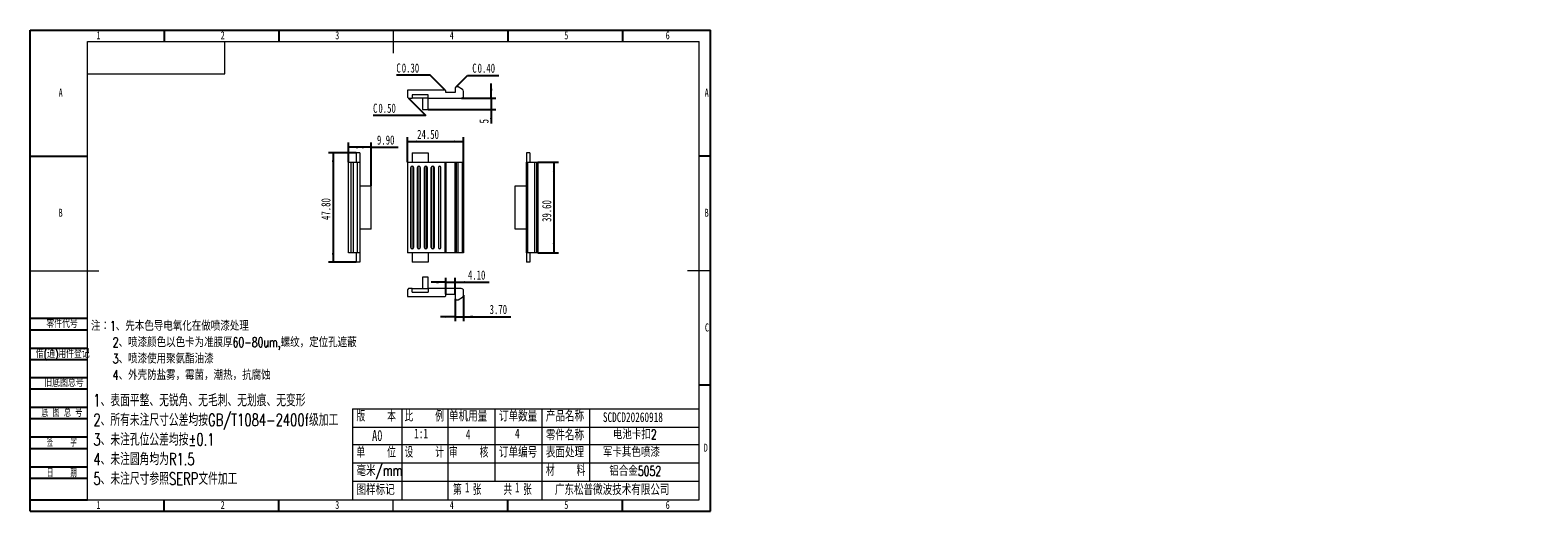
# Model space of a CAD drawing. Header units: millimetres. Extents: x 0 to 658, y -2 to 210.
import ezdxf

# ---------------------------------------------------------------- set-up
doc = ezdxf.new("R2010")
doc.units = ezdxf.units.MM
doc.layers.add('图框', color=7, linetype='Continuous')
doc.layers.add('粗实线层', color=7, linetype='Continuous', lineweight=15)
doc.styles.add('SLDTEXTSTYLE0', font='TXT', dxfattribs={"width": 0.7})
doc.styles.add('SLDTEXTSTYLE1', font='TXT', dxfattribs={"width": 0.7, "bigfont": 'bigfont'})
doc.styles.add('SLDTEXTSTYLE2', font='TXT', dxfattribs={"width": 0.614286, "bigfont": 'bigfont'})
doc.styles.add('SLDTEXTSTYLE3', font='TXT', dxfattribs={"width": 0.566667, "bigfont": 'bigfont'})
doc.dimstyles.new('SLDDIMSTYLE0', dxfattribs={"dimtxt": 4, "dimasz": 4.08, "dimexe": 0, "dimexo": 0.0625, "dimgap": 1, "dimtad": 2, "dimrnd": 1e-09, "dimzin": 4, "dimdsep": 46, "dimtxsty": 'SLDTEXTSTYLE0', "dimsah": 1, "dimcen": 0.09, "dimadec": 0, "dimazin": 1, "dimtfac": 1, "dimtofl": 0, "dimtmove": 0, "dimatfit": 3, "dimfxl": 0, "dimfrac": 2, "dimtolj": 1, "dimtzin": 12, "dimarcsym": 0})
doc.dimstyles.new('SLDDIMSTYLE1', dxfattribs={"dimtxt": 4, "dimasz": 4.08, "dimexe": 0, "dimexo": 0.0625, "dimgap": 1, "dimtad": 2, "dimrnd": 1e-09, "dimzin": 12, "dimdsep": 46, "dimtxsty": 'SLDTEXTSTYLE0', "dimsah": 1, "dimcen": 0.09, "dimadec": 0, "dimazin": 3, "dimtfac": 1, "dimtmove": 0, "dimatfit": 0, "dimfxl": 0, "dimfrac": 2, "dimtolj": 1, "dimtzin": 12, "dimarcsym": 0})
doc.dimstyles.new('SLDDIMSTYLE2', dxfattribs={"dimtxt": 4, "dimasz": 4.08, "dimexe": 0, "dimexo": 0.0625, "dimgap": 1, "dimtad": 2, "dimrnd": 1e-09, "dimzin": 4, "dimdsep": 46, "dimtxsty": 'SLDTEXTSTYLE0', "dimsah": 1, "dimcen": 0.09, "dimadec": 0, "dimazin": 1, "dimtfac": 1, "dimtmove": 0, "dimatfit": 0, "dimfxl": 0, "dimfrac": 2, "dimtolj": 1, "dimtzin": 12, "dimarcsym": 0})

# ---------------------------------------------------------------- blocks, each defined once
blk = doc.blocks.new('SW_NOTE_0')
at = {"layer": '图框', "color": 0, "attachment_point": 1, "style": 'SLDTEXTSTYLE1'}
for s, insert, char_height in [('\\M+1928D\\M+181461\\M+18141\\M+190E6\\M+1967B\\M+19046导电氧\\M+189BB\\M+18DDD\\M+198F4喷\\M+18EBD处\\M+1979D', (0, 5.46), 4.2333), ('2\\M+18141喷\\M+18EBD颜\\M+19046\\M+188C8\\M+19046卡为\\M+18F79\\M+1968C\\M+18CFA60-80um,\\M+19786纹\\M+18143\\M+192E8\\M+188CA\\M+18D45\\M+18ED5\\M+195C1', (9.52, -1.69), 4.23333), ('3\\M+18141喷\\M+18EBD\\M+18E67\\M+19770\\M+1E3DA氨酯\\M+196FB\\M+18EBD', (9.52, -8.83), 4.2333), ('4\\M+18141\\M+18A4F壳\\M+19668盐雾\\M+18143霉\\M+18BDB\\M+18143\\M+192AA热\\M+18143\\M+18D52\\M+19585蚀', (9.52, -15.98), 4.2333)]:
    blk.add_mtext(s, dxfattribs=dict(at, insert=insert, char_height=char_height))
blk = doc.blocks.new('SW_NOTE_1')
at = {"layer": '图框', "color": 0, "attachment_point": 1, "style": 'SLDTEXTSTYLE1'}
for s, insert, char_height in [('1\\M+18141\\M+1955C\\M+196CA\\M+195BD\\M+190AE\\M+18141\\M+19DD9锐\\M+18A70\\M+18141\\M+19DD9\\M+196D1\\M+18E68\\M+18141\\M+19DD9划\\M+18DAD\\M+18141\\M+19DD9变\\M+18C60', (0, 6.82), 5.29167), ('2\\M+18141\\M+18F8A\\M+1974C\\M+196A2\\M+1928D\\M+18EDA\\M+190A1\\M+18CF6\\M+18DB7\\M+18BCF\\M+188C2GB/T1084-2400f级\\M+189C1\\M+18D48', (0, -1.73), 5.29167), ('3\\M+18141\\M+196A2\\M+1928D\\M+18D45\\M+188CA\\M+18CF6\\M+18DB7\\M+18BCF\\M+188C2\\M+1817D0.1', (0, -10.29), 5.2917), ('4\\M+18141\\M+196A2\\M+1928D圆\\M+18A70\\M+18BCF为R1.5', (0, -18.85), 5.2917), ('5\\M+18141\\M+196A2\\M+1928D\\M+18EDA\\M+190A1\\M+18E51\\M+18FC6SERP\\M+195B6\\M+18C8F\\M+189C1\\M+18D48', (0, -27.4), 5.2917)]:
    blk.add_mtext(s, dxfattribs=dict(at, insert=insert, char_height=char_height))
blk = doc.blocks.new('_D')
at = {"layer": '图框'}
for p, q in [((164.72, 152.4), (164.72, 163.36)), ((164.72, 161.36), (189.22, 161.36)), ((189.22, 152.4), (189.22, 163.36))]:
    blk.add_line(p, q, dxfattribs=at)
for points in [[(164.72, 161.36), (168.8, 160.85), (168.8, 161.87)], [(189.22, 161.36), (185.14, 161.87), (185.14, 160.85)]]:
    blk.add_solid(points, dxfattribs=at)
at = {"layer": '图框', "insert": (168.93, 166.52), "char_height": 4, "attachment_point": 1, "style": 'SLDTEXTSTYLE0'}
blk.add_mtext('24.50', dxfattribs=at)
blk = doc.blocks.new('_D_1')
at = {"layer": '图框'}
for p, q in [((221.57, 152.4), (230.64, 152.4)), ((228.64, 152.4), (228.64, 112.8)), ((221.57, 112.8), (230.64, 112.8))]:
    blk.add_line(p, q, dxfattribs=at)
for points in [[(228.64, 152.4), (228.13, 148.32), (229.15, 148.32)], [(228.64, 112.8), (229.15, 116.88), (228.13, 116.88)]]:
    blk.add_solid(points, dxfattribs=at)
at = {"layer": '图框', "insert": (223.48, 126.29), "char_height": 4, "attachment_point": 1, "rotation": 90, "style": 'SLDTEXTSTYLE0'}
blk.add_mtext('39.60', dxfattribs=at)
blk = doc.blocks.new('SW_CHAMFER_DIMENSION_0')
at = {"layer": '图框', "color": 0}
for p, q in [((15.54, 7.55), (23.09, 0)), ((23.09, 0), (0, 0))]:
    blk.add_line(p, q, dxfattribs=at)
at = {"layer": '图框', "color": 0, "char_height": 4, "attachment_point": 1, "style": 'SLDTEXTSTYLE0'}
for s, insert in [('C', (0, 5.16)), ('0.50', (2.33, 5.16))]:
    blk.add_mtext(s, dxfattribs=dict(at, insert=insert))
blk = doc.blocks.new('SW_CHAMFER_DIMENSION_1')
at = {"layer": '图框', "color": 0}
for p, q in [((14.73, 0), (0, 0)), ((21.24, -6.51), (14.73, 0))]:
    blk.add_line(p, q, dxfattribs=at)
at = {"layer": '图框', "color": 0, "char_height": 4, "attachment_point": 1, "style": 'SLDTEXTSTYLE0'}
for s, insert in [('C', (0, 5.16)), ('0.30', (2.33, 5.16))]:
    blk.add_mtext(s, dxfattribs=dict(at, insert=insert))
blk = doc.blocks.new('SW_CHAMFER_DIMENSION_2')
at = {"layer": '图框', "color": 0}
for p, q in [((-7.08, -5.03), (-2.04, 0)), ((-2.04, 0), (11.64, 0))]:
    blk.add_line(p, q, dxfattribs=at)
at = {"layer": '图框', "color": 0, "char_height": 4, "attachment_point": 1, "style": 'SLDTEXTSTYLE0'}
for s, insert in [('C', (0, 5.16)), ('0.40', (2.33, 5.16))]:
    blk.add_mtext(s, dxfattribs=dict(at, insert=insert))
blk = doc.blocks.new('_D_2')
at = {"layer": '图框'}
for p, q in [((201.26, 180.31), (201.26, 186.66)), ((188.22, 180.31), (203.26, 180.31)), ((201.26, 180.31), (201.26, 175.31)), ((173.72, 175.31), (203.26, 175.31)), ((201.26, 175.31), (201.26, 169.29))]:
    blk.add_line(p, q, dxfattribs=at)
for points in [[(201.26, 180.31), (201.77, 184.39), (200.75, 184.39)], [(201.26, 175.31), (200.75, 171.23), (201.77, 171.23)]]:
    blk.add_solid(points, dxfattribs=at)
at = {"layer": '图框', "insert": (196.1, 169.29), "char_height": 4, "attachment_point": 1, "rotation": 90, "style": 'SLDTEXTSTYLE0'}
blk.add_mtext('5', dxfattribs=at)
blk = doc.blocks.new('_D_3')
at = {"layer": '图框'}
for p, q in [((181.42, 99.95), (175.07, 99.95)), ((181.42, 94.7), (181.42, 101.95)), ((181.42, 99.95), (185.52, 99.95)), ((185.52, 94.7), (185.52, 101.95)), ((185.52, 99.95), (200.41, 99.95))]:
    blk.add_line(p, q, dxfattribs=at)
for points in [[(181.42, 99.95), (177.34, 100.46), (177.34, 99.44)], [(185.52, 99.95), (189.6, 99.44), (189.6, 100.46)]]:
    blk.add_solid(points, dxfattribs=at)
at = {"layer": '图框', "insert": (191.09, 105.11), "char_height": 4, "attachment_point": 1, "style": 'SLDTEXTSTYLE0'}
blk.add_mtext('4.10', dxfattribs=at)
blk = doc.blocks.new('_D_4')
at = {"layer": '图框'}
for p, q in [((185.52, 92.7), (185.52, 82.93)), ((189.22, 94.26), (189.22, 82.93)), ((185.52, 84.93), (179.17, 84.93)), ((185.52, 84.93), (189.22, 84.93)), ((189.22, 84.93), (209.87, 84.93))]:
    blk.add_line(p, q, dxfattribs=at)
for points in [[(185.52, 84.93), (181.44, 85.44), (181.44, 84.42)], [(189.22, 84.93), (193.3, 84.42), (193.3, 85.44)]]:
    blk.add_solid(points, dxfattribs=at)
at = {"layer": '图框', "insert": (200.56, 90.09), "char_height": 4, "attachment_point": 1, "style": 'SLDTEXTSTYLE0'}
blk.add_mtext('3.70', dxfattribs=at)
blk = doc.blocks.new('_D_5')
at = {"layer": '图框'}
for p, q in [((138.97, 152.4), (138.97, 160.89)), ((148.87, 158.89), (138.97, 158.89)), ((148.87, 142.1), (148.87, 160.89)), ((148.87, 158.89), (160.7, 158.89))]:
    blk.add_line(p, q, dxfattribs=at)
for points in [[(138.97, 158.89), (143.05, 158.39), (143.05, 159.4)], [(148.87, 158.89), (144.79, 159.4), (144.79, 158.39)]]:
    blk.add_solid(points, dxfattribs=at)
at = {"layer": '图框', "insert": (151.39, 164.05), "char_height": 4, "attachment_point": 1, "style": 'SLDTEXTSTYLE0'}
blk.add_mtext('9.90', dxfattribs=at)
blk = doc.blocks.new('_D_6')
at = {"layer": '图框'}
for p, q in [((142.37, 156.5), (130.24, 156.5)), ((132.24, 156.5), (132.24, 108.7)), ((142.37, 108.7), (130.24, 108.7))]:
    blk.add_line(p, q, dxfattribs=at)
for points in [[(132.24, 156.5), (131.73, 152.42), (132.74, 152.42)], [(132.24, 108.7), (132.74, 112.78), (131.73, 112.78)]]:
    blk.add_solid(points, dxfattribs=at)
at = {"layer": '图框', "insert": (127.08, 127.15), "char_height": 4, "attachment_point": 1, "rotation": 90, "style": 'SLDTEXTSTYLE0'}
blk.add_mtext('47.80', dxfattribs=at)

msp = doc.modelspace()

# ---------------------------------------------------------------- linework, layer by layer
at = {"color": 7, "linetype": 'Continuous', "lineweight": 15}
for p, q in [((185.916, 185.212), (185.516, 184.812)), ((185.516, 184.812), (185.516, 182.812)), ((186.816, 185.212), (185.916, 185.212)), ((188.716, 184.115), (186.816, 185.212)), ((181.116, 183.812), (164.716, 183.812)), ((164.716, 183.812), (164.716, 180.812)), ((164.716, 180.812), (165.216, 180.312)), ((165.216, 180.312), (166.716, 180.312)), ((173.716, 181.812), (166.716, 181.812)), ((166.716, 181.812), (166.716, 180.312)), ((173.716, 180.312), (166.716, 180.312)), ((171.216, 180.312), (171.216, 175.312)), ((173.716, 180.312), (173.716, 181.812)), ((173.716, 180.312), (188.216, 180.312)), ((173.716, 175.312), (173.716, 180.312)), ((181.416, 183.512), (181.116, 183.812)), ((181.416, 182.812), (181.416, 183.512)), ((185.516, 182.812), (181.416, 182.812)), ((189.216, 181.312), (189.216, 183.249)), ((171.216, 175.312), (173.716, 175.312)), ((138.967, 112.803), (138.967, 152.403)), ((138.967, 152.403), (140.064, 152.403)), ((140.064, 112.803), (140.064, 152.403)), ((140.064, 152.403), (140.93, 152.403)), ((140.93, 152.403), (140.93, 112.803)), ((140.93, 152.403), (142.867, 152.403)), ((143.867, 156.503), (142.367, 156.503)), ((142.367, 156.503), (142.367, 152.403)), ((142.867, 112.803), (142.867, 152.403)), ((142.867, 152.403), (143.867, 152.403)), ((143.867, 156.503), (143.867, 152.403)), ((143.867, 152.403), (143.867, 112.803)), ((164.716, 152.403), (164.716, 112.803)), ((164.716, 152.403), (181.116, 152.403)), ((166.716, 156.503), (166.716, 152.403)), ((166.716, 156.503), (173.716, 156.503)), ((173.716, 156.503), (173.716, 152.403)), ((181.116, 112.803), (181.116, 152.403)), ((181.116, 152.403), (181.416, 152.403)), ((181.416, 152.403), (181.416, 112.803)), ((181.416, 152.403), (185.516, 152.403)), ((185.516, 112.803), (185.516, 152.403)), ((185.516, 152.403), (185.916, 152.403)), ((185.916, 152.403), (185.916, 112.803)), ((185.916, 152.403), (186.816, 152.403)), ((186.816, 112.803), (186.816, 152.403)), ((186.816, 152.403), (188.716, 152.403)), ((188.716, 112.803), (188.716, 152.403)), ((188.716, 152.403), (189.216, 152.403)), ((189.216, 152.403), (189.216, 112.803)), ((218.169, 156.503), (216.669, 156.503)), ((216.669, 156.503), (216.669, 152.403)), ((216.669, 112.803), (216.669, 152.403)), ((216.669, 152.403), (217.169, 152.403)), ((217.169, 152.403), (217.169, 112.803)), ((217.169, 152.403), (220.169, 152.403)), ((218.169, 156.503), (218.169, 152.403)), ((220.169, 152.403), (220.169, 112.803)), ((220.169, 152.403), (221.169, 152.403)), ((221.169, 112.803), (221.169, 152.403)), ((221.169, 152.403), (221.569, 152.403)), ((221.569, 152.403), (221.569, 112.803)), ((166.116, 115.103), (166.116, 150.103)), ((166.216, 150.103), (166.116, 150.103)), ((166.216, 150.103), (166.216, 115.103)), ((167.216, 115.103), (167.216, 150.103)), ((167.216, 150.103), (167.316, 150.103)), ((167.316, 150.103), (167.316, 115.103)), ((169.116, 115.103), (169.116, 150.103)), ((169.216, 150.103), (169.116, 150.103)), ((169.216, 150.103), (169.216, 115.103)), ((170.316, 150.103), (170.216, 150.103)), ((170.216, 115.103), (170.216, 150.103)), ((170.316, 150.103), (170.316, 115.103)), ((172.116, 115.103), (172.116, 150.103)), ((172.216, 150.103), (172.116, 150.103)), ((172.216, 150.103), (172.216, 115.103)), ((173.216, 115.103), (173.216, 150.103)), ((173.316, 150.103), (173.216, 150.103)), ((173.316, 150.103), (173.316, 115.103)), ((175.216, 150.103), (175.116, 150.103)), ((175.116, 115.103), (175.116, 150.103)), ((175.216, 150.103), (175.216, 115.103)), ((176.316, 150.103), (176.216, 150.103)), ((176.216, 115.103), (176.216, 150.103)), ((176.316, 150.103), (176.316, 115.103)), ((178.216, 150.103), (178.216, 115.103)), ((179.216, 115.103), (179.216, 150.103)), ((143.867, 142.103), (148.867, 142.103)), ((148.867, 123.103), (148.867, 142.103)), ((211.669, 142.103), (216.669, 142.103)), ((211.669, 123.103), (211.669, 142.103)), ((148.867, 123.103), (143.867, 123.103)), ((216.669, 123.103), (211.669, 123.103)), ((140.064, 112.803), (138.967, 112.803)), ((140.93, 112.803), (140.064, 112.803)), ((142.867, 112.803), (140.93, 112.803)), ((142.367, 112.803), (142.367, 108.703)), ((143.867, 112.803), (142.867, 112.803)), ((143.867, 112.803), (143.867, 108.703)), ((181.116, 112.803), (164.716, 112.803)), ((166.116, 115.103), (166.216, 115.103)), ((166.716, 112.803), (166.716, 108.703)), ((167.316, 115.103), (167.216, 115.103)), ((169.216, 115.103), (169.116, 115.103)), ((170.316, 115.103), (170.216, 115.103)), ((172.216, 115.103), (172.116, 115.103)), ((173.316, 115.103), (173.216, 115.103)), ((173.716, 112.803), (173.716, 108.703)), ((175.216, 115.103), (175.116, 115.103)), ((176.316, 115.103), (176.216, 115.103)), ((181.416, 112.803), (181.116, 112.803)), ((185.516, 112.803), (181.416, 112.803)), ((185.916, 112.803), (185.516, 112.803)), ((186.816, 112.803), (185.916, 112.803)), ((188.716, 112.803), (186.816, 112.803)), ((189.216, 112.803), (188.716, 112.803)), ((217.169, 112.803), (216.669, 112.803)), ((216.669, 112.803), (216.669, 108.703)), ((220.169, 112.803), (217.169, 112.803)), ((218.169, 112.803), (218.169, 108.703)), ((221.169, 112.803), (220.169, 112.803)), ((221.569, 112.803), (221.169, 112.803)), ((143.867, 108.703), (142.367, 108.703)), ((173.716, 108.703), (166.716, 108.703)), ((218.169, 108.703), (216.669, 108.703)), ((173.716, 102.195), (171.216, 102.195)), ((171.216, 102.195), (171.216, 97.195)), ((173.716, 97.195), (173.716, 102.195)), ((165.216, 97.195), (164.716, 96.695)), ((164.716, 96.695), (164.716, 93.695)), ((164.716, 93.695), (181.116, 93.695)), ((166.716, 97.195), (165.216, 97.195)), ((166.716, 95.695), (166.716, 97.195)), ((166.716, 97.195), (173.716, 97.195)), ((166.716, 95.695), (173.716, 95.695)), ((173.716, 97.195), (173.716, 95.695)), ((188.216, 97.195), (173.716, 97.195)), ((181.116, 93.695), (181.416, 93.995)), ((181.416, 94.695), (185.516, 94.695)), ((181.416, 93.995), (181.416, 94.695)), ((185.516, 94.695), (185.516, 92.695)), ((185.516, 92.695), (185.916, 92.295)), ((185.916, 92.295), (186.816, 92.295)), ((186.816, 92.295), (188.716, 93.392)), ((189.216, 94.258), (189.216, 96.195))]:
    msp.add_line(p, q, dxfattribs=at)
for centre, radius, start, end in [((188.216, 181.312), 1, 270, 0), ((188.216, 183.249), 1, 0, 60), ((166.716, 150.103), 0.6, 0, 180), ((166.716, 150.103), 0.5, 0, 180), ((169.716, 150.103), 0.6, 0, 180), ((169.716, 150.103), 0.5, 0, 180), ((172.716, 150.103), 0.6, 0, 180), ((172.716, 150.103), 0.5, 0, 180), ((175.716, 150.103), 0.6, 0, 180), ((175.716, 150.103), 0.5, 0, 180), ((178.716, 150.103), 0.5, 0, 180), ((166.716, 115.103), 0.6, 180, 0), ((166.716, 115.103), 0.5, 180, 0), ((169.716, 115.103), 0.6, 180, 0), ((169.716, 115.103), 0.5, 180, 0), ((172.716, 115.103), 0.6, 180, 0), ((172.716, 115.103), 0.5, 180, 0), ((175.716, 115.103), 0.6, 180, 0), ((175.716, 115.103), 0.5, 180, 0), ((178.716, 115.103), 0.5, 180, 0), ((188.216, 96.195), 1, 0, 90), ((188.216, 94.258), 1, 300, 0)]:
    msp.add_arc(centre, radius, start, end, dxfattribs=at)
at = {"layer": '图框'}
for p, q in [((0, 0), (0, 210)), ((0, 210), (297, 210)), ((58.5, 210), (58.5, 205)), ((108.5, 210), (108.5, 205)), ((208.5, 210), (208.5, 205)), ((258.5, 210), (258.5, 205)), ((297, 0), (297, 210)), ((0, 155), (25, 155)), ((297, 155), (292, 155)), ((0, 84.221), (25, 84.221)), ((0, 79.221), (25, 79.221)), ((0, 71.221), (25, 71.221)), ((0, 66.221), (25, 66.221)), ((0, 58.43), (25, 58.43)), ((0, 53.43), (25, 53.43)), ((297, 55), (292, 55)), ((0, 45.43), (25, 45.43)), ((0, 40.43), (25, 40.43)), ((0, 32.43), (25, 32.43)), ((0, 27.43), (25, 27.43)), ((0, 19.43), (25, 19.43)), ((0, 14.43), (25, 14.43)), ((0, 5), (25, 5)), ((0, 0), (297, 0)), ((58.5, 0), (58.5, 5)), ((108.5, 0), (108.5, 5)), ((208.5, 0), (208.5, 5)), ((258.5, 0), (258.5, 5))]:
    msp.add_line(p, q, dxfattribs=at)
at = {"layer": '图框', "linetype": 'Continuous', "lineweight": 15}
for p, q in [((25, 5), (25, 205)), ((25, 205), (292, 205)), ((292, 5), (292, 205))]:
    msp.add_line(p, q, dxfattribs=at)
at = {"layer": '图框', "lineweight": 15}
for p, q in [((158.5, 210), (158.5, 200)), ((0, 105), (30, 105)), ((297, 105), (287, 105)), ((140.685, 44.638), (140.685, 5)), ((140.685, 44.638), (292, 44.638)), ((162.213, 44.638), (162.213, 5)), ((182.317, 44.638), (182.317, 5)), ((202.787, 44.638), (202.787, 13.207)), ((223.371, 44.638), (223.371, 5)), ((244.183, 44.638), (244.183, 13.207)), ((140.685, 36.639), (292, 36.639)), ((140.685, 29.162), (292, 29.162)), ((140.685, 21.163), (292, 21.163)), ((140.685, 13.207), (292, 13.207)), ((25, 5), (292, 5)), ((158.5, 0), (158.5, 5))]:
    msp.add_line(p, q, dxfattribs=at)
at = {"layer": '粗实线层'}
for p, q in [((85, 191), (85, 205)), ((25, 191), (85, 191))]:
    msp.add_line(p, q, dxfattribs=at)

# ---------------------------------------------------------------- block references
at = {"layer": '图框'}
for name, p in [('SW_CHAMFER_DIMENSION_1', (159.873, 190.325)), ('SW_CHAMFER_DIMENSION_2', (192.993, 190.245)), ('SW_CHAMFER_DIMENSION_0', (149.676, 172.765)), ('SW_NOTE_0', (26.532, 77.579)), ('SW_NOTE_1', (27.572, 44.267))]:
    msp.add_blockref(name, p, dxfattribs=at)

# ---------------------------------------------------------------- texts
for s, insert, char_height, attachment_point, style in [('1', (29.794, 209.497), 3.5, 2, 'SLDTEXTSTYLE0'), ('2', (84.044, 209.497), 3.5, 2, 'SLDTEXTSTYLE0'), ('3', (134.044, 209.497), 3.5, 2, 'SLDTEXTSTYLE0'), ('4', (184.044, 209.497), 3.5, 2, 'SLDTEXTSTYLE0'), ('5', (234.044, 209.497), 3.5, 2, 'SLDTEXTSTYLE0'), ('6', (278.297, 209.497), 3.5, 2, 'SLDTEXTSTYLE0'), ('A', (13.32, 184.497), 3.5, 2, 'SLDTEXTSTYLE0'), ('A', (295.32, 184.497), 3.5, 2, 'SLDTEXTSTYLE0'), ('B', (13.32, 132.055), 3.5, 2, 'SLDTEXTSTYLE0'), ('B', (295.32, 132.055), 3.5, 2, 'SLDTEXTSTYLE0'), ('\\M+197EB\\M+18C8F\\M+191E3\\M+18D86', (7.084, 83.579), 3.5, 1, 'SLDTEXTSTYLE1'), ('C', (295.427, 81.997), 3.5, 2, 'SLDTEXTSTYLE0'), ('\\M+18ED8(\\M+192CA)\\M+19770\\M+18C8F\\M+1936F记', (2.496, 70.473), 3.5, 1, 'SLDTEXTSTYLE1'), ('\\M+18B8C\\M+192EA图总\\M+18D86', (6.194, 57.824), 3.5, 1, 'SLDTEXTSTYLE1'), ('\\M+192EA 图 总 \\M+18D86', (4.947, 44.766), 3.5, 1, 'SLDTEXTSTYLE2'), ('\\M+194C5    \\M+1967B', (142.458, 43.938), 4.7625, 1, 'SLDTEXTSTYLE3'), ('\\M+194E4    \\M+197E1', (163.441, 43.938), 4.7625, 1, 'SLDTEXTSTYLE3'), ('单\\M+18AF7\\M+19770\\M+197CA', (182.842, 43.938), 4.7625, 1, 'SLDTEXTSTYLE1'), ('订单\\M+19094\\M+197CA', (204.663, 43.938), 4.7625, 1, 'SLDTEXTSTYLE1'), ('产\\M+19569\\M+196BC\\M+18FCC', (225.118, 43.938), 4.7625, 1, 'SLDTEXTSTYLE1'), ('SCDCD20260918', (250.004, 43.18), 4.23333, 1, 'SLDTEXTSTYLE0'), ('A0', (149.239, 35.449), 4.7625, 1, 'SLDTEXTSTYLE0'), ('1:1', (167.635, 36.1), 4.2333, 1, 'SLDTEXTSTYLE0'), ('4', (190.173, 35.68), 4.233, 1, 'SLDTEXTSTYLE0'), ('4', (211.624, 36.1), 4.233, 1, 'SLDTEXTSTYLE0'), ('\\M+197EB\\M+18C8F\\M+196BC\\M+18FCC', (225.127, 35.687), 4.7625, 1, 'SLDTEXTSTYLE1'), ('电\\M+19272卡\\M+19D4A2', (254.377, 35.68), 4.23333, 1, 'SLDTEXTSTYLE1'), ('签    \\M+18E9A', (13.81, 31.764), 3.5, 2, 'SLDTEXTSTYLE3'), ('单    \\M+188CA', (142.467, 28.208), 4.7625, 1, 'SLDTEXTSTYLE3'), ('设    计', (163.441, 28.208), 4.7625, 1, 'SLDTEXTSTYLE3'), ('审    \\M+18A6A', (182.834, 28.208), 4.7625, 1, 'SLDTEXTSTYLE3'), ('订单编\\M+18D86', (204.654, 28.208), 4.7625, 1, 'SLDTEXTSTYLE1'), ('\\M+1955C\\M+196CA处\\M+1979D', (225.127, 28.208), 4.7625, 1, 'SLDTEXTSTYLE1'), ('军卡\\M+191B4\\M+19046喷\\M+18EBD', (250.004, 27.975), 4.23333, 1, 'SLDTEXTSTYLE1'), ('D', (294.93, 29.497), 3.5, 2, 'SLDTEXTSTYLE0'), ('\\M+19F7C\\M+195C4/mm', (142.467, 20.188), 4.7625, 1, 'SLDTEXTSTYLE1'), ('\\M+18DDE    \\M+197BF', (225.127, 20.22), 4.7625, 1, 'SLDTEXTSTYLE3'), ('铝\\M+18D87\\M+18BE05052', (252.826, 19.709), 4.23333, 1, 'SLDTEXTSTYLE1'), ('\\M+193FA    \\M+18AFA', (13.81, 18.413), 3.5, 2, 'SLDTEXTSTYLE3'), ('图样标记', (142.467, 11.865), 4.7625, 1, 'SLDTEXTSTYLE1'), ('\\M+191E6  张    \\M+18BA4  张', (184.597, 11.865), 4.7625, 1, 'SLDTEXTSTYLE3'), ('1', (189.777, 12.564), 4.233, 1, 'SLDTEXTSTYLE0'), ('1', (211.624, 12.564), 4.233, 1, 'SLDTEXTSTYLE0'), ('\\M+19BF6东\\M+18FBC\\M+19581\\M+194F7\\M+19467\\M+18B5A术\\M+1974C\\M+18CC0\\M+18CF6\\M+18E69', (229.063, 11.865), 4.7625, 1, 'SLDTEXTSTYLE1'), ('1', (29.794, 4.497), 3.5, 2, 'SLDTEXTSTYLE0'), ('2', (84.044, 4.497), 3.5, 2, 'SLDTEXTSTYLE0'), ('3', (134.044, 4.497), 3.5, 2, 'SLDTEXTSTYLE0'), ('4', (184.044, 4.497), 3.5, 2, 'SLDTEXTSTYLE0'), ('5', (234.044, 4.497), 3.5, 2, 'SLDTEXTSTYLE0'), ('6', (278.297, 4.497), 3.5, 2, 'SLDTEXTSTYLE0')]:
    msp.add_mtext(s, dxfattribs=dict(at, insert=insert, char_height=char_height, attachment_point=attachment_point, style=style))

# ---------------------------------------------------------------- dimensions: what is measured, and where the dimension line sits
for base, p1, p2, angle, dimstyle, picture, middle in [((201.26, 175.312), (188.216, 180.312), (173.716, 175.312), 90, 'SLDDIMSTYLE1', '_D_2', (201.26, 170.456)), ((132.236, 108.703), (142.367, 156.503), (142.367, 108.703), 90, 'SLDDIMSTYLE0', '_D_6', (132.236, 132.974)), ((228.64, 112.803), (221.569, 152.403), (221.569, 112.803), 90, 'SLDDIMSTYLE0', '_D_1', (228.64, 132.114)), ((189.216, 84.931), (185.516, 92.695), (189.216, 94.258), 0, 'SLDDIMSTYLE2', '_D_4', (205.216, 84.931))]:
    dim = msp.add_linear_dim(base=base, p1=p1, p2=p2, angle=angle, dimstyle=dimstyle, dxfattribs=at)
    dim.commit()
    dim.dimension.update_dxf_attribs({"geometry": picture, "text_midpoint": middle, "dimtype": 160})
for base, p1, p2, dimstyle, picture, middle in [((189.216, 161.362), (164.716, 152.403), (189.216, 152.403), 'SLDDIMSTYLE0', '_D', (174.75, 161.362)), ((138.967, 158.895), (148.867, 142.103), (138.967, 152.403), 'SLDDIMSTYLE0', '_D_5', (156.044, 158.895)), ((185.516, 99.949), (181.416, 94.695), (185.516, 94.695), 'SLDDIMSTYLE2', '_D_3', (195.75, 99.949))]:
    dim = msp.add_linear_dim(base=base, p1=p1, p2=p2, dimstyle=dimstyle, dxfattribs=at)
    dim.commit()
    dim.dimension.update_dxf_attribs({"geometry": picture, "text_midpoint": middle, "dimtype": 160})

doc.saveas('drawing.dxf')
